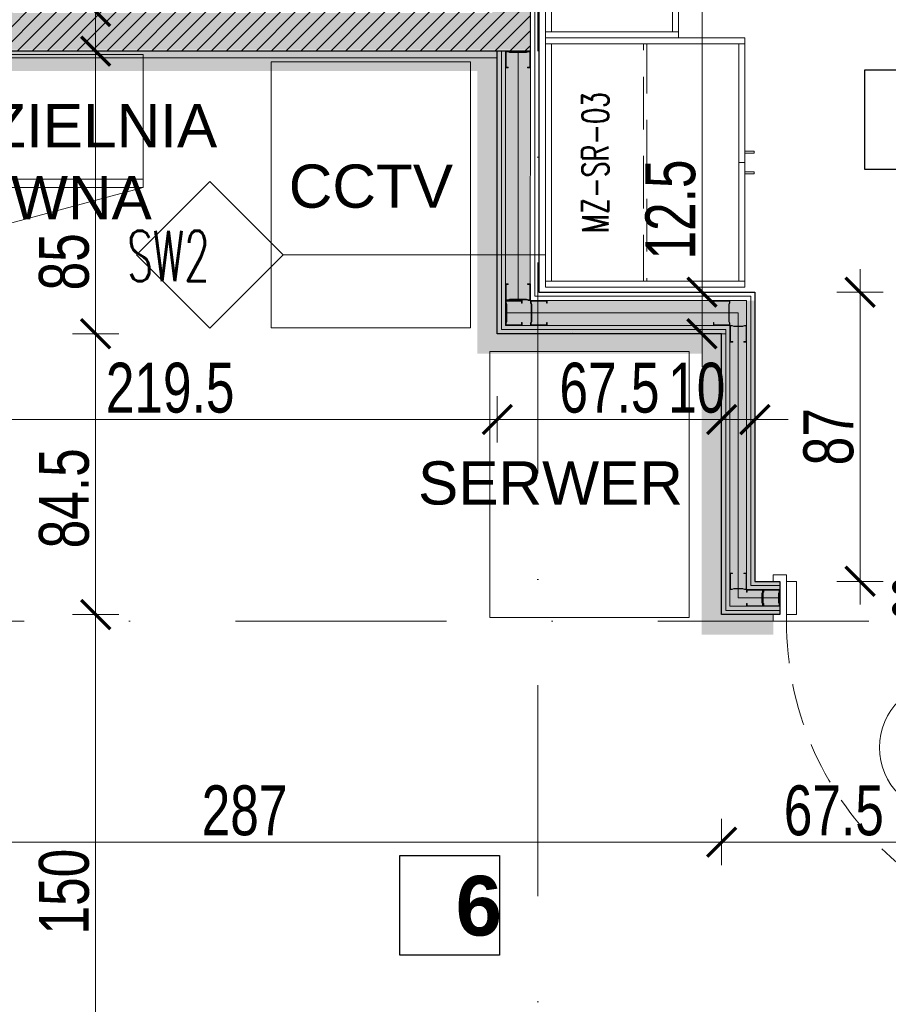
# Model space of a CAD drawing. Header units: millimetres. Extents: x -13532 to 2392, y -5241 to 5322.
# Tile 250 of 256: x -11440 to -11179, y 2466 to 2762. Entities that reach past the tile are written whole.
import ezdxf

# ---------------------------------------------------------------- set-up
doc = ezdxf.new("R2010")
doc.units = ezdxf.units.MM
for name, pattern in [('DASHED', [19.05, 12.7, -6.35]), ('DGN_STYLE_2', [30.2, 18.12, -12.08]), ('HIDDEN2', [4.7625, 3.175, -1.5875]), ('KRESKAKROPKA2', [12.7, 6.35, -3.175, 0, -3.175])]:
    doc.linetypes.add(name, pattern=pattern)
doc.layers.get('0').update_dxf_attribs({"lineweight": 9, "true_color": 0x939393})
doc.layers.get('Defpoints').update_dxf_attribs({"true_color": 0xdae6d4})
for name, color, linetype, lineweight in [('- AGP-1_OPISY', 7, 'Continuous', 9), ('cz-gr', 122, 'Continuous', 30), ('cz-sr', 150, 'Continuous', 15), ('GK - ŚRODEK - AGP1', 32, 'Continuous', 5), ('opisy pomieszczeń - AGP1', 7, 'Continuous', 5), ('TYNK - AGP1', 211, 'Continuous', 5)]:
    doc.layers.add(name, color=color, linetype=linetype, lineweight=lineweight)
for name, color, linetype, lineweight, true_color in [('a___wymiary', 7, 'Continuous', 5, 0x666666), ('batting - AGP1', 7, 'Continuous', 5, 0xadadad), ('daszed - TAPETA WINYLOWA', 7, 'Continuous', 13, 0x99c0fe), ('drzwi - AGP1', 7, 'Continuous', 13, 0x7f7f7f), ('EI15151515', 7, 'Continuous', 5, 0xf97533), ('EI60', 7, 'Continuous', 5, 0xf06060), ('Meble - AGP1', 7, 'Continuous', 15, 0x999999), ('MEBLE PKN', 7, 'Continuous', 9, 0xa0a0a0), ('OPIS - AGP1', 7, 'Continuous', 0, 0x7f7f7f), ('OSI', 7, 'KRESKAKROPKA2', 5, 0x7f7f7f), ('profil - AGP1', 7, 'Continuous', 5, 0x3f3f3f), ('WYMIARY - AGP1', 7, 'Continuous', 5, 0x716d5a), ('zigzag - AGP1', 7, 'Continuous', 9, 0xa5a5a5)]:
    doc.layers.add(name, color=color, linetype=linetype, lineweight=lineweight, true_color=true_color)
doc.layers.add('Instalacje - Elektryczne - Urzadzenia', color=7, linetype='Continuous')
doc.styles.add('ARIAL', font='arial.ttf', dxfattribs={"width": 0.8})
doc.styles.add('ARIAL NARROW', font='ARIALN.TTF', dxfattribs={"width": 0.9})
doc.styles.add('JACEK_07', font='simplex.shx', dxfattribs={"width": 0.7})
doc.styles.get("Standard").update_dxf_attribs({"font": 'arial.ttf'})
doc.styles.add('style1', font='simplex.shx', dxfattribs={"width": 0.6})
doc.linetypes.add('BATTING', pattern='A,0.0001,-0.1,[134,ltypeshp.shx,S=0.1,R=0,X=-0.1,Y=0],-0.2,[134,ltypeshp.shx,S=0.1,R=180,X=0.1,Y=0],-0.1', length=0.4001)
doc.dimstyles.new('wymiary agp1', dxfattribs={"dimtxt": 15, "dimasz": 5, "dimexe": 5, "dimexo": 5, "dimgap": 1.8, "dimtad": 1, "dimdec": 3, "dimrnd": 0.5, "dimdsep": 46, "dimtxsty": 'ARIAL NARROW', "dimblk": 'znacznik', "dimcen": 1.5, "dimse1": 1, "dimse2": 1, "dimclrd": 256, "dimclre": 256, "dimazin": 0, "dimtfac": 1, "dimtdec": 3, "dimtmove": 1, "dimatfit": 3, "dimldrblk": 'znacznik', "dimfxl": 1000, "dimfxlon": 1, "dimlwd": -1, "dimarcsym": 0})

# ---------------------------------------------------------------- blocks, each defined once
blk = doc.blocks.new('*U161')
blk.add_lwpolyline([(4, 7), (4, 10), (6, 10), (6, 100), (4, 100), (4, 103), (2, 103), (2, 7)], close=True)
for points in [[(-2, -5), (0, -5), (0, 5), (-2, 5), (-2, 7), (2, 7), (2, 5), (2, -7), (-2, -7), (-2, -5)], [(102, -5), (100, -5), (100, 5), (102, 5), (102, 7), (98, 7), (98, 5), (98, -7), (102, -7), (102, -5)], [(2, 5), (5, 5), (5, -5), (2, -5)], [(98, 5), (95, 5), (95, -5), (98, -5)]]:
    blk.add_lwpolyline(points)
at = {"linetype": 'DASHED'}
blk.add_arc((2, 7), 96, 0, 90, dxfattribs=at)
at = {"layer": 'OPIS - AGP1'}
blk.add_lwpolyline([(50, 25), (50, -25)], dxfattribs=at)
at = {"layer": 'OPIS - AGP1', "color": 7, "insert": (50, 0), "char_height": 12, "width": 10, "attachment_point": 5, "rotation": 270, "style": 'JACEK_07'}
blk.add_mtext('\\pxqc;{\\fArial|b0|i0|c238|p0;90\\P200}', dxfattribs=at)
blk = doc.blocks.new('Szafka 13')
at = {"layer": 'Meble - AGP1'}
for p, q in [((110, 40), (0, 40)), ((0, 40), (0, 0)), ((110, 0), (110, 40)), ((0, 0), (0, 2.5)), ((0, 2.5), (110, 2.5)), ((0, 0), (110, 0)), ((0, 0), (53.13, -14.24)), ((55, 0), (55, 2.5)), ((110, 0), (56.87, -14.24))]:
    blk.add_line(p, q, dxfattribs=at)
for centre, start, end in [((0, 0), 345, 0), ((110, 0), 180, 195)]:
    blk.add_arc(centre, 55, start, end, dxfattribs=at)
blk = doc.blocks.new('*U257')
at = {"layer": 'Meble - AGP1', "linetype": 'Continuous', "lineweight": 0}
for p, q in [((0, 0), (75, 0)), ((1.8, -1.8), (73.2, -1.8))]:
    blk.add_line(p, q, dxfattribs=at)
at = {"layer": 'Meble - AGP1', "linetype": 'Continuous', "lineweight": 0, "flags": 128}
for points in [[(1.8, 0), (1.8, -60), (0, -60), (0, 0)], [(75, 0), (75, -60), (73.2, -60), (73.2, 0)], [(1.8, -58.2), (37.5, -58.2), (37.5, -60), (1.8, -60)], [(37.5, -58.2), (73.2, -58.2), (73.2, -60), (37.5, -60)], [(34.66, -60), (34.66, -62.79), (34.06, -62.79), (34.06, -60)], [(40.34, -60), (40.34, -62.79), (40.94, -62.79), (40.94, -60)]]:
    blk.add_lwpolyline(points, close=True, dxfattribs=at)
at = {"layer": 'Meble - AGP1', "linetype": 'HIDDEN2', "lineweight": 0, "ltscale": 5, "flags": 128}
blk.add_lwpolyline([(73.2, -29.5), (73.2, -30.5), (1.8, -30.5), (1.8, -29.5)], close=True, dxfattribs=at)
at = {"layer": 'Meble - AGP1', "insert": (37.5, -15), "char_height": 8, "width": 75, "attachment_point": 5, "style": 'JACEK_07'}
blk.add_mtext('MZ-SR-03', dxfattribs=at)
blk = doc.blocks.new('*U256')
at = {"layer": 'Meble - AGP1', "linetype": 'Continuous', "lineweight": 0}
for p, q in [((0, 0), (80, 0)), ((1.8, -1.8), (78.2, -1.8))]:
    blk.add_line(p, q, dxfattribs=at)
at = {"layer": 'Meble - AGP1', "linetype": 'Continuous', "lineweight": 0, "flags": 128}
for points in [[(1.8, 0), (1.8, -40), (0, -40), (0, 0)], [(80, 0), (80, -40), (78.2, -40), (78.2, 0)], [(1.8, -38.2), (40, -38.2), (40, -40), (1.8, -40)], [(40, -38.2), (78.2, -38.2), (78.2, -40), (40, -40)], [(37.16, -40), (37.16, -42.79), (36.56, -42.79), (36.56, -40)], [(42.84, -40), (42.84, -42.79), (43.44, -42.79), (43.44, -40)]]:
    blk.add_lwpolyline(points, close=True, dxfattribs=at)
at = {"layer": 'Meble - AGP1', "insert": (40, -20), "char_height": 8, "width": 80, "attachment_point": 5, "style": 'JACEK_07'}
blk.add_mtext('MZ-SR-02', dxfattribs=at)
blk = doc.blocks.new('znacznik')
at = {"layer": 'a___wymiary'}
for p, q in [((0, 1.394), (0, -1.394)), ((1.394, 0), (-1.394, 0))]:
    blk.add_line(p, q, dxfattribs=at)
at = {"layer": 'a___wymiary', "const_width": 0.2}
blk.add_lwpolyline([(0.876, 0.876), (-0.876, -0.876)], dxfattribs=at)
blk = doc.blocks.new('*D521')
at = {"layer": 'Defpoints', "color": 0}
for p in [(-11516.11, 2704.21), (-11296.53, 2667.35), (-11296.53, 2641.56)]:
    blk.add_point(p, dxfattribs=at)
at = {"layer": 'WYMIARY - AGP1'}
blk.add_line((-11511.11, 2641.56), (-11301.53, 2641.56), dxfattribs=at)
at = {"layer": 'WYMIARY - AGP1', "xscale": 5, "yscale": 5, "zscale": 5, "rotation": 180}
blk.add_blockref('znacznik', (-11516.11, 2641.56), dxfattribs=at)
at = {"layer": 'WYMIARY - AGP1', "xscale": 5, "yscale": 5, "zscale": 5}
blk.add_blockref('znacznik', (-11296.53, 2641.56), dxfattribs=at)
at = {"layer": 'WYMIARY - AGP1', "color": 18, "true_color": 0x000000, "insert": (-11394.95, 2651.02), "char_height": 15, "attachment_point": 5, "style": 'ARIAL NARROW'}
blk.add_mtext('219.5', dxfattribs=at)
blk = doc.blocks.new('*D522')
at = {"layer": 'Defpoints', "color": 0}
for p in [(-11229.03, 2715.14), (-11296.53, 2667.35), (-11229.03, 2641.56)]:
    blk.add_point(p, dxfattribs=at)
at = {"layer": 'WYMIARY - AGP1'}
blk.add_line((-11291.53, 2641.56), (-11234.03, 2641.56), dxfattribs=at)
at = {"layer": 'WYMIARY - AGP1', "xscale": 5, "yscale": 5, "zscale": 5, "rotation": 180}
blk.add_blockref('znacznik', (-11296.53, 2641.56), dxfattribs=at)
at = {"layer": 'WYMIARY - AGP1', "xscale": 5, "yscale": 5, "zscale": 5}
blk.add_blockref('znacznik', (-11229.03, 2641.56), dxfattribs=at)
at = {"layer": 'WYMIARY - AGP1', "color": 18, "true_color": 0x000000, "insert": (-11262.78, 2651.02), "char_height": 15, "attachment_point": 5, "style": 'ARIAL NARROW'}
blk.add_mtext('67.5', dxfattribs=at)
blk = doc.blocks.new('*D523')
at = {"layer": 'Defpoints', "color": 0}
for p in [(-11229.03, 2715.14), (-11219.03, 2712.75), (-11219.03, 2641.56)]:
    blk.add_point(p, dxfattribs=at)
at = {"layer": 'WYMIARY - AGP1'}
for p, q in [((-11234.03, 2641.56), (-11239.03, 2641.56)), ((-11229.03, 2641.56), (-11219.03, 2641.56)), ((-11214.03, 2641.56), (-11209.03, 2641.56))]:
    blk.add_line(p, q, dxfattribs=at)
at = {"layer": 'WYMIARY - AGP1', "xscale": 5, "yscale": 5, "zscale": 5}
blk.add_blockref('znacznik', (-11229.03, 2641.56), dxfattribs=at)
at = {"layer": 'WYMIARY - AGP1', "xscale": 5, "yscale": 5, "zscale": 5, "rotation": 180}
blk.add_blockref('znacznik', (-11219.03, 2641.56), dxfattribs=at)
at = {"layer": 'WYMIARY - AGP1', "color": 18, "true_color": 0x000000, "insert": (-11236.53, 2651.02), "char_height": 15, "attachment_point": 5, "style": 'ARIAL NARROW'}
blk.add_mtext('10', dxfattribs=at)
blk = doc.blocks.new('*D579')
at = {"layer": 'Defpoints', "color": 0}
for p in [(-11417.37, 2582.85), (-11229.03, 2582.85), (-11377.23, 2432.85)]:
    blk.add_point(p, dxfattribs=at)
at = {"layer": 'WYMIARY - AGP1'}
blk.add_line((-11417.37, 2437.85), (-11417.37, 2577.85), dxfattribs=at)
at = {"layer": 'WYMIARY - AGP1', "xscale": 5, "yscale": 5, "zscale": 5}
for p, rotation in [((-11417.37, 2582.85), 90), ((-11417.37, 2432.85), 270)]:
    blk.add_blockref('znacznik', p, dxfattribs=dict(at, rotation=rotation))
at = {"layer": 'WYMIARY - AGP1', "color": 18, "true_color": 0x000000, "insert": (-11426.82, 2499.49), "char_height": 15, "attachment_point": 5, "rotation": 90, "style": 'ARIAL NARROW'}
blk.add_mtext('150', dxfattribs=at)
blk = doc.blocks.new('*D580')
at = {"layer": 'Defpoints', "color": 0}
for p in [(-11417.37, 2667.35), (-11296.53, 2667.35), (-11229.03, 2582.85)]:
    blk.add_point(p, dxfattribs=at)
at = {"layer": 'WYMIARY - AGP1'}
blk.add_line((-11417.37, 2587.85), (-11417.37, 2662.35), dxfattribs=at)
at = {"layer": 'WYMIARY - AGP1', "xscale": 5, "yscale": 5, "zscale": 5}
for p, rotation in [((-11417.37, 2667.35), 90), ((-11417.37, 2582.85), 270)]:
    blk.add_blockref('znacznik', p, dxfattribs=dict(at, rotation=rotation))
at = {"layer": 'WYMIARY - AGP1', "color": 18, "true_color": 0x000000, "insert": (-11426.82, 2617.83), "char_height": 15, "attachment_point": 5, "rotation": 90, "style": 'ARIAL NARROW'}
blk.add_mtext('84.5', dxfattribs=at)
blk = doc.blocks.new('*D581')
at = {"layer": 'Defpoints', "color": 0}
for p in [(-11417.37, 2752.35), (-11296.53, 2752.35), (-11296.53, 2667.35)]:
    blk.add_point(p, dxfattribs=at)
at = {"layer": 'WYMIARY - AGP1'}
blk.add_line((-11417.37, 2672.35), (-11417.37, 2747.35), dxfattribs=at)
at = {"layer": 'WYMIARY - AGP1', "xscale": 5, "yscale": 5, "zscale": 5}
for p, rotation in [((-11417.37, 2752.35), 90), ((-11417.37, 2667.35), 270)]:
    blk.add_blockref('znacznik', p, dxfattribs=dict(at, rotation=rotation))
at = {"layer": 'WYMIARY - AGP1', "color": 18, "true_color": 0x000000, "insert": (-11426.82, 2688.99), "char_height": 15, "attachment_point": 5, "rotation": 90, "style": 'ARIAL NARROW'}
blk.add_mtext('85', dxfattribs=at)
blk = doc.blocks.new('*D582')
at = {"layer": 'Defpoints', "color": 0}
for p in [(-11417.37, 2948.35), (-11298.53, 2948.35), (-11335.76, 2764.35)]:
    blk.add_point(p, dxfattribs=at)
at = {"layer": 'WYMIARY - AGP1'}
blk.add_line((-11417.37, 2769.35), (-11417.37, 2943.35), dxfattribs=at)
at = {"layer": 'WYMIARY - AGP1', "xscale": 5, "yscale": 5, "zscale": 5}
for p, rotation in [((-11417.37, 2948.35), 90), ((-11417.37, 2764.35), 270)]:
    blk.add_blockref('znacznik', p, dxfattribs=dict(at, rotation=rotation))
at = {"layer": 'WYMIARY - AGP1', "color": 18, "true_color": 0x000000, "insert": (-11426.82, 2856.35), "char_height": 15, "attachment_point": 5, "rotation": 90, "style": 'ARIAL NARROW'}
blk.add_mtext('184', dxfattribs=at)
blk = doc.blocks.new('*D584')
at = {"layer": 'Defpoints', "color": 0}
for p in [(-11417.37, 2764.35), (-11381.39, 2764.35), (-11378.61, 2752.35)]:
    blk.add_point(p, dxfattribs=at)
at = {"layer": 'WYMIARY - AGP1'}
for p, q in [((-11417.37, 2769.35), (-11417.37, 2774.35)), ((-11417.37, 2752.35), (-11417.37, 2764.35)), ((-11417.37, 2747.35), (-11417.37, 2742.35))]:
    blk.add_line(p, q, dxfattribs=at)
at = {"layer": 'WYMIARY - AGP1', "xscale": 5, "yscale": 5, "zscale": 5}
for p, rotation in [((-11417.37, 2764.35), 270), ((-11417.37, 2752.35), 90)]:
    blk.add_blockref('znacznik', p, dxfattribs=dict(at, rotation=rotation))
at = {"layer": 'WYMIARY - AGP1', "color": 18, "true_color": 0x000000, "insert": (-11426.7, 2778.18), "char_height": 15, "attachment_point": 5, "rotation": 90, "style": 'ARIAL NARROW'}
blk.add_mtext('12', dxfattribs=at)
blk = doc.blocks.new('*D603')
at = {"layer": 'Defpoints', "color": 0}
for p in [(-11248.23, 2679.85), (-11234.94, 2679.85), (-11248.23, 2667.35)]:
    blk.add_point(p, dxfattribs=at)
at = {"layer": 'WYMIARY - AGP1'}
for p, q in [((-11234.94, 2679.85), (-11234.94, 2720.42)), ((-11234.94, 2684.85), (-11234.94, 2689.85)), ((-11234.94, 2667.35), (-11234.94, 2679.85)), ((-11234.94, 2662.35), (-11234.94, 2657.35))]:
    blk.add_line(p, q, dxfattribs=at)
at = {"layer": 'WYMIARY - AGP1', "xscale": 5, "yscale": 5, "zscale": 5}
for p, rotation in [((-11234.94, 2679.85), 270), ((-11234.94, 2667.35), 90)]:
    blk.add_blockref('znacznik', p, dxfattribs=dict(at, rotation=rotation))
at = {"layer": 'WYMIARY - AGP1', "color": 18, "true_color": 0x000000, "insert": (-11244.39, 2704.72), "char_height": 15, "attachment_point": 5, "rotation": 90, "style": 'ARIAL NARROW'}
blk.add_mtext('12.5', dxfattribs=at)
blk = doc.blocks.new('*D604')
at = {"layer": 'Defpoints', "color": 0}
for p in [(-11234.94, 2958.35), (-11233.75, 2958.35), (-11248.23, 2679.85)]:
    blk.add_point(p, dxfattribs=at)
at = {"layer": 'WYMIARY - AGP1'}
blk.add_line((-11234.94, 2684.85), (-11234.94, 2953.35), dxfattribs=at)
at = {"layer": 'WYMIARY - AGP1', "xscale": 5, "yscale": 5, "zscale": 5}
for p, rotation in [((-11234.94, 2958.35), 90), ((-11234.94, 2679.85), 270)]:
    blk.add_blockref('znacznik', p, dxfattribs=dict(at, rotation=rotation))
at = {"layer": 'WYMIARY - AGP1', "color": 18, "true_color": 0x000000, "insert": (-11244.39, 2819.1), "char_height": 15, "attachment_point": 5, "rotation": 90, "style": 'ARIAL NARROW'}
blk.add_mtext('278.5', dxfattribs=at)
blk = doc.blocks.new('osi')
at = {"layer": 'OSI', "ltscale": 10}
for p, q in [((-11284.44, 845.85), (-11284.44, 3158.85)), ((-11756.72, 2580.85), (-9340.14, 2580.85))]:
    blk.add_line(p, q, dxfattribs=at)
blk = doc.blocks.new('*D926')
at = {"layer": 'Defpoints', "color": 0}
for p in [(-11229.03, 2561.82), (-11516.11, 2539.32), (-11229.03, 2514.39)]:
    blk.add_point(p, dxfattribs=at)
at = {"layer": 'WYMIARY - AGP1'}
blk.add_line((-11511.11, 2514.39), (-11234.03, 2514.39), dxfattribs=at)
at = {"layer": 'WYMIARY - AGP1', "xscale": 5, "yscale": 5, "zscale": 5, "rotation": 180}
blk.add_blockref('znacznik', (-11516.11, 2514.39), dxfattribs=at)
at = {"layer": 'WYMIARY - AGP1', "xscale": 5, "yscale": 5, "zscale": 5}
blk.add_blockref('znacznik', (-11229.03, 2514.39), dxfattribs=at)
at = {"layer": 'WYMIARY - AGP1', "color": 18, "true_color": 0x000000, "insert": (-11372.57, 2523.85), "char_height": 15, "attachment_point": 5, "style": 'ARIAL NARROW'}
blk.add_mtext('287', dxfattribs=at)
blk = doc.blocks.new('*D927')
at = {"layer": 'Defpoints', "color": 0}
for p in [(-11161.53, 2571.38), (-11229.03, 2561.82), (-11161.53, 2514.39)]:
    blk.add_point(p, dxfattribs=at)
at = {"layer": 'WYMIARY - AGP1'}
blk.add_line((-11224.03, 2514.39), (-11166.53, 2514.39), dxfattribs=at)
at = {"layer": 'WYMIARY - AGP1', "xscale": 5, "yscale": 5, "zscale": 5, "rotation": 180}
blk.add_blockref('znacznik', (-11229.03, 2514.39), dxfattribs=at)
at = {"layer": 'WYMIARY - AGP1', "xscale": 5, "yscale": 5, "zscale": 5}
blk.add_blockref('znacznik', (-11161.53, 2514.39), dxfattribs=at)
at = {"layer": 'WYMIARY - AGP1', "color": 18, "true_color": 0x000000, "insert": (-11195.28, 2523.85), "char_height": 15, "attachment_point": 5, "style": 'ARIAL NARROW'}
blk.add_mtext('67.5', dxfattribs=at)
blk = doc.blocks.new('*D5431')
at = {"layer": 'Defpoints', "color": 0}
for p in [(-11219.03, 2679.85), (-11187.39, 2679.85), (-11219.03, 2592.85)]:
    blk.add_point(p, dxfattribs=at)
at = {"layer": 'WYMIARY - AGP1'}
blk.add_line((-11187.39, 2597.85), (-11187.39, 2674.85), dxfattribs=at)
at = {"layer": 'WYMIARY - AGP1', "xscale": 5, "yscale": 5, "zscale": 5}
for p, rotation in [((-11187.39, 2679.85), 90), ((-11187.39, 2592.85), 270)]:
    blk.add_blockref('znacznik', p, dxfattribs=dict(at, rotation=rotation))
at = {"layer": 'WYMIARY - AGP1', "color": 18, "true_color": 0x000000, "insert": (-11196.84, 2636.35), "char_height": 15, "attachment_point": 5, "rotation": 90, "style": 'ARIAL NARROW'}
blk.add_mtext('87', dxfattribs=at)

msp = doc.modelspace()

# ---------------------------------------------------------------- hatches: boundary and pattern name
at = {"layer": 'zigzag - AGP1'}
h = msp.add_hatch(dxfattribs=at)
h.set_pattern_fill('ANSI31', color=256, style=0)
h.paths.add_polyline_path([(-11526.1066, 2960.3544), (-11526.1016, 2752.3544), (-11286.5324, 2752.3544), (-11286.5393, 2960.3572), (-11380.3989, 2960.3572), (-11380.399, 2948.3541), (-11298.5323, 2948.3541), (-11298.5324, 2764.3544), (-11514.1066, 2764.3544), (-11514.1066, 2948.3544), (-11500.3991, 2948.3544), (-11500.3991, 2960.3544)])

# ---------------------------------------------------------------- linework, layer by layer
at = {"layer": 'batting - AGP1', "linetype": 'BATTING', "ltscale": 8}
msp.add_line((-11293.6658, 2673.6044), (-11224.0322, 2673.6044), dxfattribs=at)
at = {"layer": 'batting - AGP1', "linetype": 'BATTING', "ltscale": 6}
for p, q in [((-11224.0322, 2673.6044), (-11224.0322, 2587.8544)), ((-11224.0322, 2587.8544), (-11211.8989, 2587.8538))]:
    msp.add_line(p, q, dxfattribs=at)
at = {"layer": 'batting - AGP1', "linetype": 'BATTING', "ltscale": 8}
msp.add_lwpolyline([(-11290.2824, 2677.7212), (-11290.2824, 2751.9877)], dxfattribs=at)
at = {"layer": 'cz-gr'}
for p, q in [((-11284.0324, 2958.3541), (-11284.0324, 2679.8544)), ((-11286.5324, 2752.3544), (-11526.1016, 2752.3544)), ((-11296.5325, 2667.3544), (-11296.5325, 2752.3544)), ((-11284.0324, 2679.8544), (-11219.0323, 2679.8545)), ((-11219.0323, 2679.8545), (-11219.0323, 2592.8544)), ((-11229.0323, 2667.3544), (-11296.5325, 2667.3544)), ((-11274.0323, 2667.8544), (-11274.0323, 2667.8544)), ((-11229.0323, 2582.8544), (-11229.0323, 2667.3544)), ((-11219.0323, 2592.8544), (-11211.5321, 2592.8544)), ((-11211.5321, 2592.8543), (-11211.5321, 2582.8543)), ((-11211.5321, 2582.8544), (-11229.0323, 2582.8544))]:
    msp.add_line(p, q, dxfattribs=at)
msp.add_lwpolyline([(-11286.5324, 2752.3544), (-11286.5199, 2960.3544), (-11380.3982, 2960.3601)], dxfattribs=at)
at = {"layer": 'daszed - TAPETA WINYLOWA', "linetype": 'DGN_STYLE_2'}
msp.add_lwpolyline([(-11513.1066, 2563.3538, 6, 6, 0), (-11513.1066, 2749.3544, 6, 6, 0), (-11299.5325, 2749.3544, 6, 6, 0), (-11299.5325, 2664.3544, 6, 6, 0), (-11232.0323, 2664.3544, 6, 6, 0), (-11232.0323, 2579.8544, 6, 6, 0), (-11213.5321, 2579.8544, 0, 0, 0)], format="xyseb", dxfattribs=at)
at = {"layer": 'EI15151515', "lineweight": 40, "ltscale": 10, "const_width": 9.8}
msp.add_lwpolyline([(-11291.5325, 2752.3544), (-11291.5325, 2672.3544), (-11224.0323, 2672.3544), (-11224.0323, 2587.8544), (-11211.5321, 2587.8543)], dxfattribs=at)
at = {"layer": 'EI60', "lineweight": 40, "ltscale": 10, "const_width": 11}
msp.add_lwpolyline([(-11500.3991, 2954.3544), (-11520.1066, 2954.3544), (-11520.1066, 2758.3544), (-11292.5324, 2758.3544), (-11292.5323, 2954.3542), (-11380.3989, 2954.3542)], dxfattribs=at)
at = {"layer": 'GK - ŚRODEK - AGP1', "linetype": 'Continuous'}
for p, q in [((-11285.2824, 2959.6041), (-11285.2824, 2678.6044)), ((-11295.2825, 2668.6044), (-11295.2825, 2752.3544)), ((-11294.0325, 2669.8544), (-11294.0325, 2752.3544)), ((-11286.5343, 2752.3544), (-11286.5971, 2677.3544)), ((-11285.2824, 2678.6044), (-11220.2823, 2678.6045)), ((-11220.2823, 2678.6045), (-11220.2823, 2591.6044)), ((-11286.5971, 2677.3544), (-11221.5323, 2677.3545)), ((-11221.5323, 2677.3545), (-11221.5323, 2590.3544)), ((-11226.5323, 2669.8544), (-11294.0325, 2669.8544)), ((-11226.5323, 2585.3544), (-11226.5323, 2669.8544)), ((-11227.7823, 2668.6044), (-11295.2825, 2668.6044)), ((-11227.7823, 2584.1044), (-11227.7823, 2668.6044)), ((-11221.5323, 2590.3544), (-11216.5323, 2590.3544)), ((-11220.2823, 2591.6044), (-11211.5321, 2591.6044)), ((-11216.5323, 2590.3544), (-11216.5323, 2585.3544)), ((-11211.5321, 2591.6043), (-11211.5321, 2584.1043)), ((-11211.5321, 2584.1044), (-11227.7823, 2584.1044)), ((-11216.5323, 2585.3544), (-11226.5323, 2585.3544))]:
    msp.add_line(p, q, dxfattribs=at)
at = {"layer": 'Meble - AGP1', "flags": 128}
for points in [[(-11304.5475, 2749.17), (-11304.5475, 2669.17), (-11364.5475, 2669.17), (-11364.5475, 2749.17)], [(-11238.7873, 2661.9999), (-11238.7873, 2581.9999), (-11298.7873, 2581.9999), (-11298.7873, 2661.9999)]]:
    msp.add_lwpolyline(points, close=True, dxfattribs=at)
at = {"layer": 'OPIS - AGP1'}
msp.add_lwpolyline([(-11405.0534, 2691.0952), (-11383.0034, 2713.1452), (-11360.9534, 2691.0952), (-11383.0034, 2669.0452), (-11405.0534, 2691.0952)], close=True, dxfattribs=at)
msp.add_lwpolyline([(-11360.9534, 2691.0952), (-11282.0324, 2691.0952)], dxfattribs=at)
msp.add_circle((-11161.5321, 2542.8543), 20, dxfattribs=at)
at = {"layer": 'opisy pomieszczeń - AGP1', "lineweight": 30}
for points in [[(-11186.0001, 2746.7554), (-11156.0001, 2746.7554), (-11156.0001, 2716.7554), (-11186.0001, 2716.7554), (-11186.0001, 2746.7554)], [(-11325.8998, 2510.3799), (-11295.8998, 2510.3799), (-11295.8998, 2480.3799), (-11325.8998, 2480.3799), (-11325.8998, 2510.3799)]]:
    msp.add_lwpolyline(points, dxfattribs=at)
at = {"layer": 'profil - AGP1', "ltscale": 5}
for points in [[(-11287.7343, 2752.1544), (-11287.201, 2752.3544), (-11286.5343, 2752.3544), (-11286.5342, 2747.3544), (-11287.2842, 2747.3544), (-11287.3544, 2747.3534), (-11287.4044, 2747.4026), (-11287.4044, 2747.4729), (-11287.3544, 2747.5222), (-11287.2842, 2747.5211), (-11286.7008, 2747.5211), (-11286.701, 2752.1878), (-11287.1707, 2752.1878), (-11287.7041, 2751.9877), (-11292.8645, 2751.9876), (-11293.3978, 2752.1876), (-11293.8676, 2752.1876), (-11293.8675, 2747.5209), (-11293.2842, 2747.5209), (-11293.2262, 2747.4747), (-11293.2262, 2747.4005), (-11293.2842, 2747.3543), (-11294.0342, 2747.3543), (-11294.0343, 2752.3543), (-11293.3676, 2752.3543), (-11292.8343, 2752.1543)], [(-11287.7324, 2677.5545), (-11287.1991, 2677.3545), (-11286.5324, 2677.3544), (-11286.5323, 2682.3544), (-11287.2823, 2682.3545), (-11287.3525, 2682.3555), (-11287.4025, 2682.3062), (-11287.4025, 2682.236), (-11287.3525, 2682.1867), (-11287.2823, 2682.1878), (-11286.6989, 2682.1878), (-11286.699, 2677.5211), (-11287.1688, 2677.5211), (-11287.7022, 2677.7211), (-11292.8626, 2677.7213), (-11293.3959, 2677.5213), (-11293.8657, 2677.5213), (-11293.8656, 2682.1879), (-11293.2823, 2682.1879), (-11293.2243, 2682.2342), (-11293.2243, 2682.3083), (-11293.2823, 2682.3546), (-11294.0323, 2682.3546), (-11294.0324, 2677.3546), (-11293.3657, 2677.3546), (-11292.8324, 2677.5546)], [(-11293.8325, 2671.0544), (-11294.0325, 2670.5211), (-11294.0325, 2669.8544), (-11289.0325, 2669.8543), (-11289.0325, 2670.6043), (-11289.0314, 2670.6745), (-11289.0807, 2670.7246), (-11289.151, 2670.7246), (-11289.2002, 2670.6745), (-11289.1992, 2670.6043), (-11289.1992, 2670.021), (-11293.8659, 2670.0211), (-11293.8658, 2670.4909), (-11293.6658, 2671.0242), (-11293.6657, 2676.1847), (-11293.8657, 2676.718), (-11293.8657, 2677.1878), (-11289.199, 2677.1877), (-11289.199, 2676.6043), (-11289.1528, 2676.5464), (-11289.0786, 2676.5463), (-11289.0324, 2676.6043), (-11289.0323, 2677.3543), (-11294.0323, 2677.3544), (-11294.0324, 2676.6878), (-11293.8324, 2676.1544)], [(-11286.3325, 2671.0544), (-11286.5326, 2670.5211), (-11286.5326, 2669.8544), (-11281.5326, 2669.8543), (-11281.5325, 2670.6043), (-11281.5315, 2670.6745), (-11281.5808, 2670.7246), (-11281.651, 2670.7246), (-11281.7003, 2670.6745), (-11281.6992, 2670.6043), (-11281.6992, 2670.021), (-11286.3659, 2670.0211), (-11286.3659, 2670.4909), (-11286.1659, 2671.0242), (-11286.1657, 2676.1847), (-11286.3657, 2676.718), (-11286.3657, 2677.1878), (-11281.6991, 2677.1877), (-11281.6991, 2676.6043), (-11281.6528, 2676.5464), (-11281.5787, 2676.5463), (-11281.5324, 2676.6043), (-11281.5324, 2677.3543), (-11286.5324, 2677.3544), (-11286.5324, 2676.6878), (-11286.3324, 2676.1544)], [(-11226.7323, 2671.0544), (-11226.5323, 2670.5211), (-11226.5323, 2669.8544), (-11231.5323, 2669.8543), (-11231.5323, 2670.6043), (-11231.5334, 2670.6745), (-11231.4841, 2670.7246), (-11231.4138, 2670.7246), (-11231.3645, 2670.6745), (-11231.3656, 2670.6043), (-11231.3656, 2670.021), (-11226.6989, 2670.0211), (-11226.6989, 2670.4909), (-11226.899, 2671.0242), (-11226.8991, 2676.1846), (-11226.6991, 2676.718), (-11226.6991, 2677.1877), (-11231.3658, 2677.1876), (-11231.3658, 2676.6043), (-11231.412, 2676.5463), (-11231.4862, 2676.5463), (-11231.5324, 2676.6043), (-11231.5324, 2677.3543), (-11226.5324, 2677.3544), (-11226.5324, 2676.6877), (-11226.7324, 2676.1544)]]:
    msp.add_lwpolyline(points, close=True, dxfattribs=at)
for points in [[(-11221.5321, 2664.8544), (-11221.5321, 2669.8544), (-11222.1988, 2669.8544), (-11222.7321, 2669.6544), (-11225.3323, 2669.6544), (-11225.8656, 2669.8544), (-11226.5323, 2669.8544), (-11226.5323, 2664.8544), (-11225.711, 2664.8544), (-11225.662, 2664.9026), (-11225.662, 2664.9729), (-11225.711, 2665.0211), (-11226.3656, 2665.0211), (-11226.3656, 2669.6877), (-11225.8958, 2669.6877), (-11225.3625, 2669.4877), (-11222.7019, 2669.4877), (-11222.1686, 2669.6877), (-11221.6988, 2669.6877), (-11221.6988, 2665.0211), (-11222.2821, 2665.0211), (-11222.3401, 2664.9748), (-11222.3401, 2664.9007), (-11222.2821, 2664.8544), (-11221.5321, 2664.8544)], [(-11226.5326, 2595.3542), (-11226.5324, 2590.3542), (-11225.8658, 2590.3542), (-11225.3324, 2590.5543), (-11222.7323, 2590.5544), (-11222.1989, 2590.3544), (-11221.5323, 2590.3544), (-11221.5325, 2595.3544), (-11222.3538, 2595.3544), (-11222.4028, 2595.3062), (-11222.4028, 2595.2359), (-11222.3538, 2595.1877), (-11221.6991, 2595.1878), (-11221.6989, 2590.5211), (-11222.1687, 2590.5211), (-11222.7021, 2590.7211), (-11225.3627, 2590.7209), (-11225.896, 2590.5209), (-11226.3658, 2590.5209), (-11226.366, 2595.1876), (-11225.7826, 2595.1876), (-11225.7247, 2595.2338), (-11225.7247, 2595.308), (-11225.7826, 2595.3543), (-11226.5326, 2595.3542)], [(-11221.5321, 2590.3547), (-11216.5321, 2590.3544), (-11216.5321, 2589.6878), (-11216.7322, 2589.1544), (-11216.7323, 2586.5543), (-11216.5323, 2586.021), (-11216.5323, 2585.3543), (-11221.5323, 2585.3545), (-11221.5323, 2586.1758), (-11221.4841, 2586.2248), (-11221.4138, 2586.2248), (-11221.3656, 2586.1758), (-11221.3656, 2585.5212), (-11216.699, 2585.521), (-11216.699, 2585.9907), (-11216.8989, 2586.5241), (-11216.8988, 2589.1847), (-11216.6988, 2589.718), (-11216.6988, 2590.1878), (-11221.3654, 2590.188), (-11221.3655, 2589.6046), (-11221.4117, 2589.5467), (-11221.4859, 2589.5467), (-11221.5321, 2589.6047), (-11221.5321, 2590.3547)], [(-11216.5321, 2590.3547), (-11211.5321, 2590.3544), (-11211.5321, 2589.6878), (-11211.7322, 2589.1544), (-11211.7323, 2586.5543), (-11211.5323, 2586.021), (-11211.5323, 2585.3543), (-11216.5323, 2585.3545), (-11216.5323, 2586.1758), (-11216.4841, 2586.2248), (-11216.4138, 2586.2248), (-11216.3656, 2586.1758), (-11216.3656, 2585.5212), (-11211.699, 2585.521), (-11211.699, 2585.9907), (-11211.8989, 2586.5241), (-11211.8988, 2589.1847), (-11211.6988, 2589.718), (-11211.6988, 2590.1878), (-11216.3654, 2590.188), (-11216.3655, 2589.6046), (-11216.4117, 2589.5467), (-11216.4859, 2589.5467), (-11216.5321, 2589.6047), (-11216.5321, 2590.3547)]]:
    msp.add_lwpolyline(points, dxfattribs=at)
at = {"layer": 'TYNK - AGP1'}
msp.add_lwpolyline([(-11516.1066, 2750.3544), (-11296.5325, 2750.3544)], dxfattribs=at)

# ---------------------------------------------------------------- block references
at = {"layer": 'cz-sr'}
msp.add_blockref('osi', (0.0999, 0), dxfattribs=at)
at = {"layer": 'drzwi - AGP1', "color": 30, "linetype": 'Continuous', "lineweight": 18, "rotation": 179.9999999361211}
msp.add_blockref('*U161', (-11111.5321, 2587.8543), dxfattribs=at)
at = {"layer": 'Instalacje - Elektryczne - Urzadzenia', "xscale": -1, "zscale": 100, "rotation": 359.9944934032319}
msp.add_blockref('Szafka 13', (-11403.0361, 2711.3439), dxfattribs=at)
at = {"layer": 'MEBLE PKN', "rotation": 90}
for name, p in [('*U256', (-11282.0324, 2756.3544)), ('*U257', (-11282.0324, 2681.3544))]:
    msp.add_blockref(name, p, dxfattribs=at)

# ---------------------------------------------------------------- texts
at = {"layer": '- AGP-1_OPISY', "insert": (-11383.0034, 2683.1971), "char_height": 15.12, "attachment_point": 9, "style": 'style1'}
msp.add_mtext('\\pxqc;SW2', dxfattribs=at)
at = {"layer": 'Meble - AGP1', "lineweight": 18, "char_height": 13, "attachment_point": 5, "rotation": 360}
for s, insert, width in [('\\pxqc;{\\fArial|b0|i0|c238|p34;ROZDZIELNIA GŁÓWNA}', (-11440.8254, 2719.0036), 149.000006), ('{\\fArial|b0|i0|c238|p34;CCTV}', (-11334.5475, 2711.67), 70.000006), ('{\\fArial|b0|i0|c238|p34;SERWER}', (-11280.5292, 2622.365), 70)]:
    msp.add_mtext(s, dxfattribs=dict(at, insert=insert, width=width))
at = {"layer": 'opisy pomieszczeń - AGP1', "lineweight": 18, "insert": (-11311.0948, 2504.2587), "char_height": 18, "width": 3.410605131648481e-13, "attachment_point": 1, "style": 'ARIAL'}
msp.add_mtext('\\pxqc;{\\fArial|b1|i0|c238|p34;\\W1;6}', dxfattribs=at)

# ---------------------------------------------------------------- dimensions: what is measured, and where the dimension line sits
at = {"layer": 'WYMIARY - AGP1'}
for base, p1, p2, picture, middle in [((-11234.9355, 2958.3541), (-11248.2274, 2679.8544), (-11233.7472, 2958.3541), '*D604', (-11244.3941, 2819.1043)), ((-11417.366, 2948.3544), (-11335.7556, 2764.3544), (-11298.5323, 2948.3544), '*D582', (-11426.8246, 2856.3544))]:
    dim = msp.add_linear_dim(base=base, p1=p1, p2=p2, angle=90, dimstyle='wymiary agp1', override={"dimclrd": 256, "dimclre": 256}, dxfattribs=at)
    dim.commit()
    dim.dimension.update_dxf_attribs({"geometry": picture, "text_midpoint": middle})
for base, p1, p2, picture, middle in [((-11417.366, 2764.3544), (-11378.6105, 2752.3544), (-11381.3881, 2764.3544), '*D584', (-11417.366, 2778.175)), ((-11417.366, 2752.3544), (-11296.5325, 2667.3544), (-11296.5325, 2752.3544), '*D581', (-11417.366, 2688.9933)), ((-11234.9355, 2679.8544), (-11248.2274, 2667.3544), (-11248.2274, 2679.8544), '*D603', (-11234.9355, 2704.7243)), ((-11417.366, 2667.3544), (-11229.0323, 2582.8544), (-11296.5325, 2667.3544), '*D580', (-11417.366, 2617.833)), ((-11417.366, 2582.8544), (-11377.2342, 2432.8545), (-11229.0323, 2582.8544), '*D579', (-11417.366, 2499.494))]:
    dim = msp.add_linear_dim(base=base, p1=p1, p2=p2, angle=90, dimstyle='wymiary agp1', override={"dimclrd": 256, "dimclre": 256}, dxfattribs=at)
    dim.commit()
    dim.dimension.update_dxf_attribs({"geometry": picture, "text_midpoint": middle, "dimtype": 160})
for base, p1, p2, picture, middle in [((-11229.0323, 2641.5622), (-11296.5325, 2667.3544), (-11229.0323, 2715.1396), '*D522', (-11262.7824, 2651.0208)), ((-11161.5321, 2514.3949), (-11229.0323, 2561.8175), (-11161.5321, 2571.3759), '*D927', (-11195.2822, 2523.8535)), ((-11229.0323, 2514.3949), (-11516.1066, 2539.3175), (-11229.0323, 2561.8175), '*D926', (-11372.5694, 2523.8535))]:
    dim = msp.add_linear_dim(base=base, p1=p1, p2=p2, dimstyle='wymiary agp1', override={"dimclrd": 256, "dimclre": 256}, dxfattribs=at)
    dim.commit()
    dim.dimension.update_dxf_attribs({"geometry": picture, "text_midpoint": middle})
for base, p1, p2, picture, middle in [((-11219.0323, 2641.5622), (-11229.0323, 2715.1396), (-11219.0323, 2712.752), '*D523', (-11236.5323, 2641.5622)), ((-11296.5325, 2641.5622), (-11516.1066, 2704.2065), (-11296.5325, 2667.3544), '*D521', (-11394.9454, 2641.5622))]:
    dim = msp.add_linear_dim(base=base, p1=p1, p2=p2, dimstyle='wymiary agp1', override={"dimclrd": 256, "dimclre": 256}, dxfattribs=at)
    dim.commit()
    dim.dimension.update_dxf_attribs({"geometry": picture, "text_midpoint": middle, "dimtype": 160})
dim = msp.add_linear_dim(base=(-11187.3857, 2679.8545), p1=(-11219.0323, 2592.8544), p2=(-11219.0323, 2679.8545), angle=90, dimstyle='wymiary agp1', dxfattribs=at)
dim.commit()
dim.dimension.update_dxf_attribs({"geometry": '*D5431', "text_midpoint": (-11196.8443, 2636.3544)})

doc.saveas('drawing.dxf')
